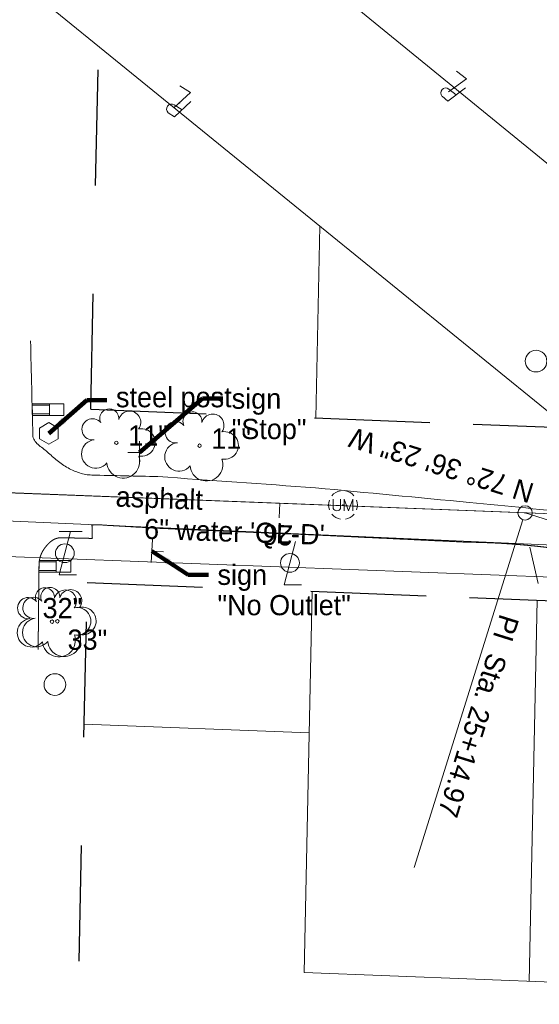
# Model space of a CAD drawing. Header units: feet. Extents: x 2433273 to 2447442, y 555003 to 575201.
# Tile 118 of 226: x 2445796 to 2445976, y 557832 to 558173. Entities that reach past the tile are written whole.
import ezdxf
from ezdxf.enums import TextEntityAlignment as Align

# ---------------------------------------------------------------- set-up
doc = ezdxf.new("R2010")
doc.units = ezdxf.units.FT
doc.header["$LTSCALE"] = 50
doc.header["$MEASUREMENT"] = 0
for name, pattern in [('cl20', [100, 5, -5, 80, -5, 5]), ('cl50', [100, 7.5, -7.5, 70, -7.5, 7.5]), ('DGN Style 3', [677.930942, 484.236387, -193.694555]), ('DGN Style 5', [338.965471, 145.270916, -193.694555]), ('rowex', [4.85, 0.8, -0.375, -0.375, 0.8, -0.3, 0.8, -0.3, 0.8, -0.3])]:
    doc.linetypes.add(name, pattern=pattern)
for name, color, linetype, lineweight in [('DV_X_Lot_Line', 2, 'DGN Style 3', 0), ('DV_X_Property_Line', 7, 'Continuous', 0), ('DV_X_Property_Line (Construction)', 7, 'Continuous', 0), ('GE_P_CL_50', 7, 'cl50', 13), ('GE_X_Cells', 2, 'Continuous', 0), ('LT_X_Poles', 2, 'Continuous', 0), ('PV_P_Curb_Ramp', 120, 'Continuous', 13), ('PV_X_Driveway', 7, 'DGN Style 5', 0), ('PV_X_EOP', 7, 'DGN Style 3', 0), ('RD_X_Cells', 7, 'Continuous', 0), ('RW_X_CL_20', 6, 'cl20', 0), ('RW_X_Fee_RW', 6, 'rowex', 30), ('RW_X_Text', 7, 'Continuous', 0), ('SN_X_Public', 3, 'Continuous', 0), ('SV_X_Text', 7, 'Continuous', 0), ('UT_X_Gas', 2, 'Continuous', 0), ('UT_X_Misc_Cells', 7, 'Continuous', 0), ('UT_X_Unknown_Cells', 7, 'Continuous', 0), ('UT_X_Unknown_Cells (Construction)', 7, 'Continuous', 0), ('UT_X_Water', 133, 'Continuous', 0), ('UT_X_Water_Text', 7, 'Continuous', 0), ('VG_X_Cells', 3, 'Continuous', 0), ('VG_X_Text', 7, 'Continuous', 0)]:
    doc.layers.add(name, color=color, linetype=linetype, lineweight=lineweight)
doc.layers.add('GK_Visualization', color=30, linetype='Continuous', lineweight=13, plot=False)
doc.styles.add('Slanted-Normal LS 0.50', font='font31.shx', dxfattribs={"height": 0.14})
doc.styles.add('Slanted-Normal LS 0.50_0', font='font31.shx')
doc.styles.add('Style-font30', font='font30.shx')
doc.styles.add('Style-font31', font='font31.shx')
doc.dimstyles.new('Dec-0  Slanted', dxfattribs={"dimscale": 50, "dimtxt": 0.14, "dimasz": 0.14, "dimexe": 0.07, "dimexo": 0.07, "dimgap": 0.07, "dimtad": 1, "dimdec": 0, "dimzin": 3, "dimdsep": 46, "dimtxsty": 'Slanted-Normal LS 0.50_0', "dimcen": 0.09, "dimclrd": 97, "dimclre": 97, "dimclrt": 7, "dimadec": 0, "dimazin": 3, "dimtfac": 1, "dimtdec": 0, "dimtofl": 0, "dimtmove": 1, "dimatfit": 1, "dimfxl": 1, "dimtzin": 3, "dimlwd": 0, "dimlwe": 0, "dimarcsym": 0})

# ---------------------------------------------------------------- blocks, each defined once
blk = doc.blocks.new('X_95')
at = {"layer": 'GK_Visualization', "color": 1, "linetype": 'Continuous', "lineweight": 0}
for p, q in [((-0.07, -0.07), (0.07, 0.07)), ((-0.07, 0.07), (0.07, -0.07))]:
    blk.add_line(p, q, dxfattribs=at)
blk = doc.blocks.new('PLM_6')
at = {"layer": 'DV_X_Property_Line', "color": 7, "linetype": 'Continuous', "lineweight": 0}
blk.add_line((-0.0401, 0.0312), (0.0248, 0.0312), dxfattribs=at)
at = {"layer": 'DV_X_Property_Line', "color": 7, "linetype": 'Continuous', "lineweight": 0, "flags": 128}
for points in [[(-0.0611, -0.0484), (-0.022, 0.0998), (0.0297, 0.0997)], [(0.0133, 0.048), (-0.0263, -0.0998), (0.0611, -0.0998)]]:
    blk.add_lwpolyline(points, dxfattribs=at)
at = {"layer": 'DV_X_Property_Line', "color": 7, "linetype": 'Continuous', "lineweight": 0, "extrusion": (0, 0, -1)}
blk.add_arc((-0.0245, 0.0657), 0.0345, 98.6719, 269.52902, dxfattribs=at)
at = {"layer": 'DV_X_Property_Line (Construction)', "color": 7, "linetype": 'Continuous', "lineweight": 30}
blk.add_point((0, 0), dxfattribs=at)
blk = doc.blocks.new('PLM_10')
at = {"layer": 'DV_X_Property_Line', "color": 7, "linetype": 'Continuous', "lineweight": 0}
blk.add_line((-0.0401, 0.0312), (0.0248, 0.0312), dxfattribs=at)
at = {"layer": 'DV_X_Property_Line', "color": 7, "linetype": 'Continuous', "lineweight": 0, "flags": 128}
for points in [[(-0.0611, -0.0484), (-0.022, 0.0998), (0.0297, 0.0998)], [(0.0133, 0.048), (-0.0263, -0.0998), (0.0611, -0.0998)]]:
    blk.add_lwpolyline(points, dxfattribs=at)
at = {"layer": 'DV_X_Property_Line', "color": 7, "linetype": 'Continuous', "lineweight": 0, "extrusion": (0, 0, -1)}
blk.add_arc((-0.0245, 0.0657), 0.0345, 98.6719, 269.52902, dxfattribs=at)
at = {"layer": 'DV_X_Property_Line (Construction)', "color": 7, "linetype": 'Continuous', "lineweight": 30}
blk.add_point((0, 0), dxfattribs=at)
blk = doc.blocks.new('UMH_8')
at = {"layer": 'UT_X_Unknown_Cells', "color": 7, "linetype": 'Continuous', "lineweight": 0}
for p, q in [((-0.0671, 0.0408), (-0.0671, -0.0232)), ((-0.0167, 0.0408), (-0.0167, -0.0232))]:
    blk.add_line(p, q, dxfattribs=at)
at = {"layer": 'UT_X_Unknown_Cells', "color": 7, "linetype": 'Continuous', "lineweight": 0, "flags": 128}
blk.add_lwpolyline([(0.0094, -0.0392), (0.0094, 0.0408), (0.0391, -0.0392), (0.0687, 0.0408), (0.0687, -0.0392)], dxfattribs=at)
at = {"layer": 'UT_X_Unknown_Cells', "color": 7, "linetype": 'Continuous', "lineweight": 0}
for centre, radius, start, end in [((0, 0), 0.1, 100.0806, 140.07213), ((0, 0), 0.1, 40.05767, 80.10608), ((0, 0), 0.1, 160.01689, 200.03919), ((0, 0), 0.1, 340.01689, 20.03919), ((0, 0), 0.1, 220.05767, 260.04731), ((-0.0419, -0.0114), 0.0279, 205.19243, 334.80757), ((0, 0), 0.1, 280.01144, 320.02638)]:
    blk.add_arc(centre, radius, start, end, dxfattribs=at)
at = {"layer": 'UT_X_Unknown_Cells (Construction)', "color": 7, "linetype": 'Continuous', "lineweight": 30}
blk.add_point((0, 0), dxfattribs=at)
blk = doc.blocks.new('LPOLE_34')
at = {"layer": 'LT_X_Poles', "color": 2, "linetype": 'Continuous', "lineweight": 0, "flags": 128}
blk.add_lwpolyline([(0.0393, 0.1477), (-0.0394, -0.1516), (0.0788, -0.1516)], dxfattribs=at)
at = {"layer": 'LT_X_Poles', "color": 2, "linetype": 'Continuous', "lineweight": 0}
blk.add_circle((0, 0), 0.065, dxfattribs=at)
blk = doc.blocks.new('SGN1P_6')
at = {"layer": 'SN_X_Public', "color": 3, "linetype": 'Continuous', "lineweight": 0}
for p, q in [((0, 0.08), (0, -0.08)), ((0, 0), (-0.08, 0))]:
    blk.add_line(p, q, dxfattribs=at)
blk = doc.blocks.new('SGN1P_7')
at = {"layer": 'SN_X_Public', "color": 3, "linetype": 'Continuous', "lineweight": 0}
for p, q in [((0, 0.08), (0, -0.08)), ((0, 0), (-0.08, 0))]:
    blk.add_line(p, q, dxfattribs=at)
blk = doc.blocks.new('POST_46')
at = {"layer": 'RD_X_Cells', "color": 30, "linetype": 'Continuous', "lineweight": 0, "flags": 128}
blk.add_lwpolyline([(-0.0649, -0.0375), (0, -0.075), (0.0649, -0.0375), (0.0649, 0.0375), (0, 0.075), (-0.0649, 0.0375), (-0.0649, -0.0375)], dxfattribs=at)
blk = doc.blocks.new('TLGT')
at = {"layer": 'UT_X_Misc_Cells', "color": 30, "linetype": 'Continuous', "lineweight": 0}
for p, q in [((0.0402, 0.15), (-0.0402, -0.15)), ((0.1202, 0.15), (-0.0398, 0.15)), ((0.0798, -0.15), (-0.0402, -0.15))]:
    blk.add_line(p, q, dxfattribs=at)
blk.add_circle((0, 0), 0.065, dxfattribs=at)
blk = doc.blocks.new('TREE_29')
at = {"layer": 'VG_X_Cells', "color": 3, "linetype": 'Continuous', "lineweight": 0}
blk.add_circle((0, 0), 0.012, dxfattribs=at)
for centre, radius, start, end in [((-0.0492, 0.1684), 0.0658, 354.0047, 205.97412), ((0.0913, 0.1415), 0.0776, 323.82996, 165.0376), ((-0.1655, 0.0932), 0.0735, 39.06254, 279.54124), ((0.173, 0.0018), 0.0957, 259.14531, 101.45961), ((-0.1427, -0.0774), 0.0987, 96.17219, 320.57371), ((0.0473, -0.1303), 0.1142, 184.94757, 19.45715)]:
    blk.add_arc(centre, radius, start, end, dxfattribs=at)
blk = doc.blocks.new('TREE_30')
at = {"layer": 'VG_X_Cells', "color": 3, "linetype": 'Continuous', "lineweight": 0}
blk.add_circle((0, 0), 0.012, dxfattribs=at)
for centre, radius, start, end in [((-0.0492, 0.1684), 0.0658, 354.0047, 205.97412), ((0.0913, 0.1415), 0.0776, 323.82996, 165.0376), ((-0.1655, 0.0932), 0.0735, 39.06254, 279.54124), ((0.173, 0.0018), 0.0957, 259.14531, 101.45961), ((-0.1427, -0.0774), 0.0987, 96.17219, 320.57371), ((0.0473, -0.1303), 0.1142, 184.94757, 19.45715)]:
    blk.add_arc(centre, radius, start, end, dxfattribs=at)
blk = doc.blocks.new('TREE_31')
at = {"layer": 'VG_X_Cells', "color": 3, "linetype": 'Continuous', "lineweight": 0}
blk.add_circle((0, 0), 0.012, dxfattribs=at)
for centre, radius, start, end in [((-0.0492, 0.1684), 0.0658, 354.0047, 205.97412), ((0.0913, 0.1415), 0.0776, 323.82996, 165.0376), ((-0.1655, 0.0932), 0.0735, 39.06254, 279.54124), ((0.173, 0.0018), 0.0957, 259.14531, 101.45961), ((-0.1427, -0.0774), 0.0987, 96.17219, 320.57371), ((0.0473, -0.1303), 0.1142, 184.94757, 19.45715)]:
    blk.add_arc(centre, radius, start, end, dxfattribs=at)
blk = doc.blocks.new('TREE_32')
at = {"layer": 'VG_X_Cells', "color": 3, "linetype": 'Continuous', "lineweight": 0}
blk.add_circle((0, 0), 0.012, dxfattribs=at)
for centre, radius, start, end in [((-0.0492, 0.1684), 0.0658, 354.0047, 205.97412), ((0.0913, 0.1415), 0.0776, 323.82996, 165.0376), ((-0.1655, 0.0932), 0.0735, 39.06254, 279.54124), ((0.173, 0.0018), 0.0957, 259.14531, 101.45961), ((-0.1427, -0.0774), 0.0987, 96.17219, 320.57371), ((0.0473, -0.1303), 0.1142, 184.94757, 19.45715)]:
    blk.add_arc(centre, radius, start, end, dxfattribs=at)
blk = doc.blocks.new('PC_15')
at = {"layer": 'GE_X_Cells', "color": 2, "linetype": 'Continuous', "lineweight": 0}
blk.add_circle((0, 0), 0.075, dxfattribs=at)
blk = doc.blocks.new('PC_20')
at = {"layer": 'GE_X_Cells', "color": 2, "linetype": 'Continuous', "lineweight": 0}
blk.add_circle((0, 0), 0.075, dxfattribs=at)

msp = doc.modelspace()

# ---------------------------------------------------------------- linework, layer by layer
at = {"layer": 'DV_X_Lot_Line'}
msp.add_line((2445898.38, 558034.92), (2445899.8, 558101.34), dxfattribs=at)
at = {"layer": 'DV_X_Property_Line'}
for p, q in [((2446142.38, 557988.97), (2445527.85, 558491.43)), ((2445894.3, 557842.93), (2445897.11, 557974.92)), ((2445818.12, 557928.97), (2445896.06, 557925.93)), ((2445894.3, 557842.93), (2446176.15, 557831.94))]:
    msp.add_line(p, q, dxfattribs=at)
at = {"layer": 'GE_P_CL_50'}
for p, q in [((2445970.84, 558002.07), (2445428.17, 558023.23)), ((2446022.86, 557985.77), (2445970.84, 558002.07))]:
    msp.add_line(p, q, dxfattribs=at)
at = {"layer": 'GE_P_CL_50', "linetype": 'Continuous'}
for p, q in [((2445885.88, 558005.38), (2445885.68, 558000.39)), ((2445970.09, 557999.68), (2445932.37, 557879.27))]:
    msp.add_line(p, q, dxfattribs=at)
msp.add_circle((2445970.84, 558002.07), 2.5, dxfattribs=at)
at = {"layer": 'PV_P_Curb_Ramp'}
for p, q in [((2445800.08, 558039.83), (2445811.09, 558039.83)), ((2445800.08, 558039.83), (2445800.18, 558035.83)), ((2445800.1, 558039.33), (2445806.09, 558039.33)), ((2445806.09, 558039.83), (2445806.09, 558035.83)), ((2445811.09, 558039.83), (2445811.09, 558035.83)), ((2445800.17, 558036.33), (2445806.09, 558036.33)), ((2445800.18, 558035.83), (2445811.09, 558035.83)), ((2445802.54, 557985.08), (2445808.46, 557985.08)), ((2445802.61, 557985.58), (2445813.46, 557985.58)), ((2445808.46, 557981.58), (2445808.46, 557985.58)), ((2445813.46, 557981.58), (2445813.46, 557985.58)), ((2445802.46, 557981.58), (2445813.46, 557981.58)), ((2445802.47, 557982.08), (2445808.46, 557982.08))]:
    msp.add_line(p, q, dxfattribs=at)
at = {"layer": 'PV_P_Curb_Ramp', "flags": 128}
msp.add_lwpolyline([(2445802.61, 557985.58), (2445802.54, 557985.08), (2445802.47, 557982.08), (2445802.46, 557981.58)], dxfattribs=at)
at = {"layer": 'PV_X_Driveway', "flags": 128}
msp.add_lwpolyline([(2445975.35, 557977.63), (2445972.46, 557990.25)], dxfattribs=at)
msp.add_lwpolyline([(2445975.35, 557977.63), (2445972.46, 557990.25)], dxfattribs=at)
at = {"layer": 'PV_X_EOP'}
msp.add_open_spline([(2446063.7, 557946.63), (2446065.81, 557949.54), (2446067.93, 557952.44), (2446070.04, 557955.35), (2446060.91, 557963.56), (2446051.77, 557971.76), (2446042.63, 557979.97), (2446033.98, 557984.51), (2446025.32, 557989.04), (2446016.66, 557993.58), (2446014.22, 557994.86), (2446012.89, 557997.97), (2446010.21, 557998.75), (2446003.77, 558000.6), (2445997.2, 558001.19), (2445990.63, 558001.84), (2445977.61, 558003.12), (2445964.59, 558004.41), (2445951.58, 558005.69), (2445933.79, 558007.39), (2445916, 558009.08), (2445898.22, 558010.77), (2445880.04, 558012.06), (2445861.85, 558013.35), (2445843.67, 558014.64), (2445836.02, 558014.82), (2445828.37, 558014.99), (2445820.72, 558015.17), (2445817.88, 558015.24), (2445815.18, 558016.23), (2445812.57, 558017.64), (2445809.78, 558019.15), (2445807.67, 558021.09), (2445805.35, 558023.19), (2445803.4, 558024.94), (2445800.41, 558026.4), (2445800.35, 558028.94), (2445800.08, 558039.83), (2445799.82, 558050.71), (2445799.55, 558061.59)], degree=3, knots=[0, 0, 0, 0, 0.125, 0.125, 0.125, 0.25, 0.25, 0.25, 0.325849, 0.325849, 0.325849, 0.347224, 0.347224, 0.347224, 0.398499, 0.398499, 0.398499, 0.5, 0.5, 0.5, 0.625, 0.625, 0.625, 0.75, 0.75, 0.75, 0.820991, 0.820991, 0.820991, 0.847318, 0.847318, 0.847318, 0.875474, 0.875474, 0.875474, 0.899046, 0.899046, 0.899046, 1, 1, 1, 1], dxfattribs=at)
msp.add_rational_spline([(2446023.44, 557975.48), (2446017.31, 557978.76), (2446011.19, 557982.05), (2446005.07, 557985.34), (2445987.29, 557989.56), (2445969.15, 557991.76), (2445950.88, 557991.92), (2445932.85, 557992.77), (2445914.82, 557993.63), (2445896.79, 557994.48), (2445879.12, 557995.23), (2445861.45, 557995.99), (2445843.77, 557996.74), (2445836.12, 557997.19), (2445828.47, 557997.63), (2445820.82, 557998.08), (2445820.85, 557996.46), (2445820.89, 557994.85), (2445820.92, 557993.23), (2445817.38, 557993.32), (2445813.84, 557993.4), (2445810.29, 557993.48), (2445808.87, 557993.51), (2445807.54, 557993.04), (2445806.3, 557991.91), (2445803.82, 557989.66), (2445802.52, 557987.06), (2445802.49, 557984.19), (2445802.39, 557974.39), (2445802.28, 557964.59), (2445802.18, 557954.79)], [1, 1, 1, 1, 0.99581841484, 0.99581841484, 1, 1, 1, 1, 1, 1, 1, 1, 1, 1, 1, 1, 1, 1, 1, 1, 1, 1, 1, 1, 1, 1, 1, 1, 1], degree=3, knots=[0, 0, 0, 0, 0.25, 0.25, 0.25, 0.5, 0.5, 0.5, 0.5625, 0.5625, 0.5625, 0.625, 0.625, 0.625, 0.6875, 0.6875, 0.6875, 0.75, 0.75, 0.75, 0.800211, 0.800211, 0.800211, 0.820474, 0.820474, 0.820474, 0.861163, 0.861163, 0.861163, 1, 1, 1, 1], dxfattribs=at)
at = {"layer": 'RW_X_CL_20'}
for q in [(2446030.73, 557999.73), (2446024.57, 557999.97)]:
    msp.add_line((2445256.83, 558029.92), q, dxfattribs=at)
at = {"layer": 'RW_X_Fee_RW'}
for p, q in [((2445820.44, 558037.96), (2445823.12, 558163.63)), ((2445820.44, 558037.96), (2445985.75, 558031.51)), ((2445816.38, 557846.9), (2445819.17, 557977.96)), ((2445819.17, 557977.96), (2446063.39, 557968.43))]:
    msp.add_line(p, q, dxfattribs=at)
at = {"layer": 'RW_X_Text'}
for p, q in [((2445467.31, 558452.53), (2445985.75, 558031.51)), ((2445972.24, 557839.89), (2445975.05, 557971.88))]:
    msp.add_line(p, q, dxfattribs=at)
at = {"layer": 'UT_X_Gas'}
msp.add_line((2445450.69, 557999.95), (2446053.5, 557977.08), dxfattribs=at)
at = {"layer": 'UT_X_Water'}
msp.add_line((2445778.92, 557999.83), (2446054.86, 557987.56), dxfattribs=at)

# ---------------------------------------------------------------- block references
at = {"layer": 'DV_X_Property_Line', "color": 7, "linetype": 'Continuous', "lineweight": 0}
for name, p, xscale, yscale, zscale, rotation in [('PLM_10', (2445946.34, 558149.25), 50.00000000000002, 50.00000000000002, 50.00000000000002, 141.2121111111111), ('PLM_6', (2445851.15, 558144.05), 50.00000000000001, 50.00000000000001, 50.00000000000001, 148.0173766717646)]:
    msp.add_blockref(name, p, dxfattribs=dict(at, xscale=xscale, yscale=yscale, zscale=zscale, rotation=rotation))
at = {"layer": 'GE_X_Cells', "color": 2, "linetype": 'Continuous', "lineweight": 0, "xscale": 50, "yscale": 50, "zscale": 50}
for name, p in [('PC_15', (2445974.63, 558054.61)), ('PC_20', (2445807.97, 557942.62))]:
    msp.add_blockref(name, p, dxfattribs=at)
at = {"layer": 'GK_Visualization', "color": 1, "linetype": 'Continuous', "lineweight": 0}
msp.add_blockref('X_95', (2445970.84, 558002.07), dxfattribs=at)
at = {"layer": 'LT_X_Poles', "color": 2, "linetype": 'Continuous', "lineweight": 0, "xscale": 50, "yscale": 50, "zscale": 50}
msp.add_blockref('LPOLE_34', (2445889.4, 557984.76), dxfattribs=at)
at = {"layer": 'RD_X_Cells', "color": 30, "linetype": 'Continuous', "lineweight": 0, "xscale": 50, "yscale": 50, "zscale": 50}
msp.add_blockref('POST_46', (2445805.85, 558029.57), dxfattribs=at)
at = {"layer": 'SN_X_Public', "color": 3, "linetype": 'Continuous', "lineweight": 0, "xscale": 50, "yscale": 50, "zscale": 50}
msp.add_blockref('SGN1P_7', (2445837.3, 558022.93), dxfattribs=at)
at = {"layer": 'SN_X_Public', "color": 3, "linetype": 'Continuous', "lineweight": 0, "xscale": 49.99999999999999, "yscale": 49.99999999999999, "zscale": 49.99999999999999, "rotation": 176.7852000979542}
msp.add_blockref('SGN1P_6', (2445841.6, 557988.84), dxfattribs=at)
at = {"layer": 'UT_X_Misc_Cells', "color": 30, "linetype": 'Continuous', "lineweight": 0, "xscale": 50, "yscale": 50, "zscale": 50}
msp.add_blockref('TLGT', (2445811.42, 557988.09), dxfattribs=at)
at = {"layer": 'UT_X_Unknown_Cells', "color": 7, "linetype": 'Continuous', "lineweight": 0, "xscale": 50, "yscale": 50, "zscale": 50}
msp.add_blockref('UMH_8', (2445907.75, 558004.79), dxfattribs=at)
at = {"layer": 'VG_X_Cells', "color": 3, "linetype": 'Continuous', "lineweight": 0, "xscale": 50, "yscale": 50, "zscale": 50}
for name, p in [('TREE_31', (2445829.28, 558026.35)), ('TREE_32', (2445858.1, 558025.33)), ('TREE_30', (2445807, 557964.43)), ('TREE_29', (2445808.83, 557964.54))]:
    msp.add_blockref(name, p, dxfattribs=at)

# ---------------------------------------------------------------- texts
at = {"layer": 'GE_P_CL_50', "linetype": 'Continuous', "style": 'Style-font31'}
msp.add_text('N 72%%d 36\' 23" W', height=7, rotation=162.6065, dxfattribs=at).set_placement((2445940.79, 558015.2), align=Align.TOP_CENTER)
msp.add_text('26', height=7, rotation=177.7664, dxfattribs=at).set_placement((2445885.34, 557997.9), align=Align.CENTER)
msp.add_text('PI  Sta. 25+14.97', height=7, rotation=252.6065, dxfattribs=at).set_placement((2445962.2, 557967.41))
at = {"layer": 'GK_Visualization', "color": 1, "style": 'Style-font30'}
msp.add_text('TEMP9', height=0.14, dxfattribs=at).set_placement((2445970.84, 558002.07), align=Align.RIGHT)
at = {"layer": 'SV_X_Text', "style": 'Slanted-Normal LS 0.50'}
msp.add_text('asphalt', height=7, rotation=357.8031, dxfattribs=at).set_placement((2445828.93, 558004.27))
at = {"layer": 'SV_X_Text', "char_height": 7, "style": 'Slanted-Normal LS 0.50'}
for s, insert, attachment_point, line_spacing_factor in [('steel post', (2445829.14, 558041.08), 4, 0.606), ('sign\\P"No Outlet"', (2445864.29, 557984.14), 1, 0.9)]:
    msp.add_mtext(s, dxfattribs=dict(at, insert=insert, attachment_point=attachment_point, line_spacing_factor=line_spacing_factor))
at = {"layer": 'UT_X_Water_Text', "style": 'Slanted-Normal LS 0.50'}
msp.add_text('6" water \'QL-D\'', height=7, rotation=358.053, dxfattribs=at).set_placement((2445870.04, 557992.05), align=Align.CENTER)
at = {"layer": 'VG_X_Text', "style": 'Slanted-Normal LS 0.50'}
for s, p in [('11"', (2445833.37, 558032.39)), ('11"', (2445862.13, 558031.29)), ('32"', (2445803.7, 557972.62)), ('33"', (2445812.37, 557961.68))]:
    msp.add_text(s, height=7, dxfattribs=at).set_placement(p, align=Align.TOP_LEFT)
at = {"layer": 'VG_X_Text', "insert": (2445869.22, 558045.12), "char_height": 7, "attachment_point": 1, "line_spacing_factor": 0.9, "style": 'Slanted-Normal LS 0.50'}
msp.add_mtext('sign\\P"Stop"', dxfattribs=at)

# ---------------------------------------------------------------- leaders
at = {"layer": 'SV_X_Text', "color": 97, "linetype": 'Continuous', "lineweight": 0, "annotation_type": 0, "has_hookline": 1}
for points, hookline_direction, text_width in [([(2445805.85, 558029.57), (2445819.02, 558041.08), (2445826.02, 558041.08)], 0, 59.72), ([(2445841.6, 557988.84), (2445854.17, 557980.64), (2445861.17, 557980.64)], 0, 63.28), ([(2446094.3, 557915.99), (2446076.41, 557904.92), (2446069.41, 557904.92)], 1, 106.5)]:
    msp.add_leader(points, dimstyle='Dec-0  Slanted', override={"dimtad": 0, "dimclrd": 0, "dimlwd": 65534}, dxfattribs=dict(at, hookline_direction=hookline_direction, text_width=text_width))
at = {"layer": 'VG_X_Text', "color": 97, "linetype": 'Continuous', "lineweight": 0, "annotation_type": 0, "has_hookline": 1, "hookline_direction": 0, "text_width": 33.89}
msp.add_leader([(2445837.3, 558022.93), (2445859.11, 558041.62), (2445866.11, 558041.62)], dimstyle='Dec-0  Slanted', override={"dimtad": 0, "dimclrd": 0, "dimlwd": 65534}, dxfattribs=at)

doc.saveas('drawing.dxf')
